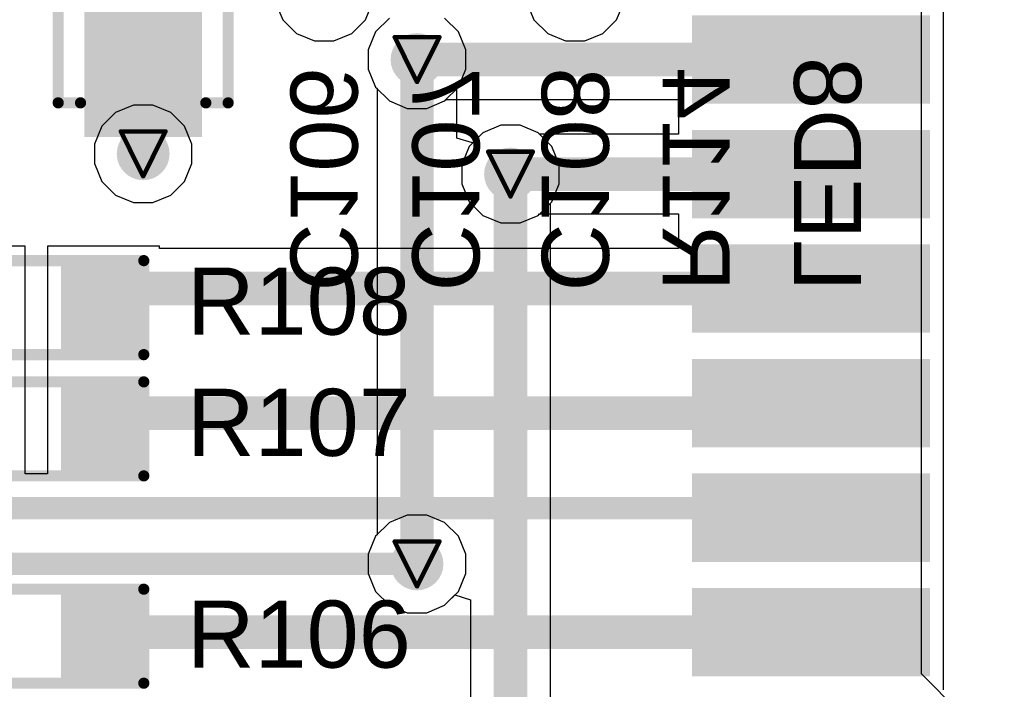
# Model space of a CAD drawing. Header units: inches. Extents: x 0 to 12.2, y 0 to 7.
# Tile 116 of 154: x 2.372 to 2.813, y 3.476 to 3.776. Entities that reach past the tile are written whole.
import ezdxf

# ---------------------------------------------------------------- set-up
doc = ezdxf.new("R2010")
doc.units = ezdxf.units.IN
doc.header["$MEASUREMENT"] = 0
for name, color, linetype in [('Bottom Layer', 5, 'Continuous'), ('Bottom Overlay', 54, 'Continuous'), ('Bottom Paste', 16, 'Continuous'), ('Bottom Solder', 6, 'Continuous'), ('Drill Drawing', 1, 'Continuous'), ('Layer 1', 16, 'Continuous'), ('Layer 2', 76, 'Continuous'), ('Top Layer', 1, 'Continuous'), ('Top Overlay', 2, 'Continuous'), ('Top Paste', 8, 'Continuous'), ('Top Solder', 216, 'Continuous'), ('Via Holes', 16, 'Continuous')]:
    doc.layers.add(name, color=color, linetype=linetype)
doc.styles.add('Arial', font='txt', dxfattribs={"height": 0.2})

# ---------------------------------------------------------------- blocks, each defined once
blk = doc.blocks.new('R___0603_7')
at = {"layer": 'Top Layer'}
for points in [[(-0.015, 0.0175), (-0.015, -0.0175), (-0.045, -0.0175), (-0.045, 0.0175)], [(0.045, 0.0175), (0.045, -0.0175), (0.015, -0.0175), (0.015, 0.0175)]]:
    blk.add_hatch(color=1, dxfattribs=at).paths.add_polyline_path(points)
at = {"layer": 'Top Paste'}
for points in [[(-0.015, 0.0175), (-0.015, -0.0175), (-0.045, -0.0175), (-0.045, 0.0175)], [(0.045, 0.0175), (0.045, -0.0175), (0.015, -0.0175), (0.015, 0.0175)]]:
    blk.add_hatch(color=8, dxfattribs=at).paths.add_polyline_path(points)
at = {"layer": 'Top Solder'}
for points in [[(-0.011, 0.0215), (-0.011, -0.0215), (-0.049, -0.0215), (-0.049, 0.0215)], [(0.049, 0.0215), (0.049, -0.0215), (0.011, -0.0215), (0.011, 0.0215)]]:
    blk.add_hatch(color=216, dxfattribs=at).paths.add_polyline_path(points)
at = {"layer": 'Top Overlay', "const_width": 0.005}
for points in [[(0.048, 0.021), (-0.048, 0.021)], [(-0.048, 0.021), (-0.048, -0.021)], [(0.048, 0.021), (0.048, -0.021)], [(0.048, -0.021), (-0.048, -0.021)]]:
    blk.add_lwpolyline(points, dxfattribs=at)
at = {"layer": 'Top Overlay', "const_width": 0.0025}
for points in [[(-0.04925, 0.021, 1), (-0.04675, 0.021, 1)], [(-0.04925, 0.021, 1), (-0.04675, 0.021, 1)], [(0.04675, 0.021, 1), (0.04925, 0.021, 1)], [(0.04675, 0.021, 1), (0.04925, 0.021, 1)], [(-0.04925, -0.021, 1), (-0.04675, -0.021, 1)], [(-0.04925, -0.021, 1), (-0.04675, -0.021, 1)], [(0.04675, -0.021, 1), (0.04925, -0.021, 1)], [(0.04675, -0.021, 1), (0.04925, -0.021, 1)]]:
    blk.add_lwpolyline(points, format="xyb", close=True, dxfattribs=at)
blk = doc.blocks.new('R___0603_8')
at = {"layer": 'Top Layer'}
for points in [[(-0.015, 0.0175), (-0.015, -0.0175), (-0.045, -0.0175), (-0.045, 0.0175)], [(0.045, 0.0175), (0.045, -0.0175), (0.015, -0.0175), (0.015, 0.0175)]]:
    blk.add_hatch(color=1, dxfattribs=at).paths.add_polyline_path(points)
at = {"layer": 'Top Paste'}
for points in [[(-0.015, 0.0175), (-0.015, -0.0175), (-0.045, -0.0175), (-0.045, 0.0175)], [(0.045, 0.0175), (0.045, -0.0175), (0.015, -0.0175), (0.015, 0.0175)]]:
    blk.add_hatch(color=8, dxfattribs=at).paths.add_polyline_path(points)
at = {"layer": 'Top Solder'}
for points in [[(-0.011, 0.0215), (-0.011, -0.0215), (-0.049, -0.0215), (-0.049, 0.0215)], [(0.049, 0.0215), (0.049, -0.0215), (0.011, -0.0215), (0.011, 0.0215)]]:
    blk.add_hatch(color=216, dxfattribs=at).paths.add_polyline_path(points)
at = {"layer": 'Top Overlay', "const_width": 0.005}
for points in [[(-0.048, 0.021), (-0.048, -0.021)], [(0.048, 0.021), (-0.048, 0.021)], [(0.048, 0.021), (0.048, -0.021)], [(0.048, -0.021), (-0.048, -0.021)]]:
    blk.add_lwpolyline(points, dxfattribs=at)
at = {"layer": 'Top Overlay', "const_width": 0.0025}
for points in [[(-0.04925, 0.021, 1), (-0.04675, 0.021, 1)], [(-0.04925, 0.021, 1), (-0.04675, 0.021, 1)], [(0.04675, 0.021, 1), (0.04925, 0.021, 1)], [(0.04675, 0.021, 1), (0.04925, 0.021, 1)], [(-0.04925, -0.021, 1), (-0.04675, -0.021, 1)], [(-0.04925, -0.021, 1), (-0.04675, -0.021, 1)], [(0.04675, -0.021, 1), (0.04925, -0.021, 1)], [(0.04675, -0.021, 1), (0.04925, -0.021, 1)]]:
    blk.add_lwpolyline(points, format="xyb", close=True, dxfattribs=at)
blk = doc.blocks.new('R___0603_9')
at = {"layer": 'Top Layer'}
for points in [[(-0.015, 0.0175), (-0.015, -0.0175), (-0.045, -0.0175), (-0.045, 0.0175)], [(0.045, 0.0175), (0.045, -0.0175), (0.015, -0.0175), (0.015, 0.0175)]]:
    blk.add_hatch(color=1, dxfattribs=at).paths.add_polyline_path(points)
at = {"layer": 'Top Paste'}
for points in [[(-0.015, 0.0175), (-0.015, -0.0175), (-0.045, -0.0175), (-0.045, 0.0175)], [(0.045, 0.0175), (0.045, -0.0175), (0.015, -0.0175), (0.015, 0.0175)]]:
    blk.add_hatch(color=8, dxfattribs=at).paths.add_polyline_path(points)
at = {"layer": 'Top Solder'}
for points in [[(-0.011, 0.0215), (-0.011, -0.0215), (-0.049, -0.0215), (-0.049, 0.0215)], [(0.049, 0.0215), (0.049, -0.0215), (0.011, -0.0215), (0.011, 0.0215)]]:
    blk.add_hatch(color=216, dxfattribs=at).paths.add_polyline_path(points)
at = {"layer": 'Top Overlay', "const_width": 0.005}
for points in [[(0.048, 0.021), (-0.048, 0.021)], [(-0.048, 0.021), (-0.048, -0.021)], [(0.048, 0.021), (0.048, -0.021)], [(0.048, -0.021), (-0.048, -0.021)]]:
    blk.add_lwpolyline(points, dxfattribs=at)
at = {"layer": 'Top Overlay', "const_width": 0.0025}
for points in [[(-0.04925, 0.021, 1), (-0.04675, 0.021, 1)], [(-0.04925, 0.021, 1), (-0.04675, 0.021, 1)], [(0.04675, 0.021, 1), (0.04925, 0.021, 1)], [(0.04675, 0.021, 1), (0.04925, 0.021, 1)], [(-0.04925, -0.021, 1), (-0.04675, -0.021, 1)], [(-0.04925, -0.021, 1), (-0.04675, -0.021, 1)], [(0.04675, -0.021, 1), (0.04925, -0.021, 1)], [(0.04675, -0.021, 1), (0.04925, -0.021, 1)]]:
    blk.add_lwpolyline(points, format="xyb", close=True, dxfattribs=at)
blk = doc.blocks.new('EC21EFA_512_STD_17')
at = {"layer": 'Top Layer'}
for points in [[(-0.13583, 0.61024), (-0.10433, 0.61024), (-0.10433, 0.51181), (-0.13583, 0.51181)], [(-0.08465, 0.61024), (-0.05315, 0.61024), (-0.05315, 0.51181), (-0.08465, 0.51181)], [(-0.03346, 0.61024), (-0.00197, 0.61024), (-0.00197, 0.51181), (-0.03346, 0.51181)], [(0.01772, 0.61024), (0.04921, 0.61024), (0.04921, 0.51181), (0.01772, 0.51181)], [(0.0689, 0.61024), (0.10039, 0.61024), (0.10039, 0.51181), (0.0689, 0.51181)], [(0.12008, 0.61024), (0.15157, 0.61024), (0.15157, 0.51181), (0.12008, 0.51181)]]:
    blk.add_hatch(color=1, dxfattribs=at).paths.add_polyline_path(points)
at = {"layer": 'Top Solder'}
for points in [[(-0.13983, 0.61424), (-0.10033, 0.61424), (-0.10033, 0.50781), (-0.13983, 0.50781)], [(-0.08865, 0.61424), (-0.04915, 0.61424), (-0.04915, 0.50781), (-0.08865, 0.50781)], [(-0.03746, 0.61424), (0.00203, 0.61424), (0.00203, 0.50781), (-0.03746, 0.50781)], [(0.01372, 0.61424), (0.05321, 0.61424), (0.05321, 0.50781), (0.01372, 0.50781)], [(0.0649, 0.61424), (0.10439, 0.61424), (0.10439, 0.50781), (0.0649, 0.50781)], [(0.11608, 0.61424), (0.15557, 0.61424), (0.15557, 0.50781), (0.11608, 0.50781)]]:
    blk.add_hatch(color=216, dxfattribs=at).paths.add_polyline_path(points)
blk = doc.blocks.new('C____A_B_251')
at = {"layer": 'Bottom Layer'}
for points in [[(-0.0752, 0.02224), (-0.01929, 0.02224), (-0.01929, -0.02224), (-0.0752, -0.02224)], [(0.01929, 0.02224), (0.0752, 0.02224), (0.0752, -0.02224), (0.01929, -0.02224)]]:
    blk.add_hatch(color=5, dxfattribs=at).paths.add_polyline_path(points)
at = {"layer": 'Bottom Paste'}
for points in [[(-0.0752, 0.02224), (-0.01929, 0.02224), (-0.01929, -0.02224), (-0.0752, -0.02224)], [(0.01929, 0.02224), (0.0752, 0.02224), (0.0752, -0.02224), (0.01929, -0.02224)]]:
    blk.add_hatch(color=16, dxfattribs=at).paths.add_polyline_path(points)
at = {"layer": 'Bottom Solder'}
for points in [[(-0.0792, 0.02624), (-0.01529, 0.02624), (-0.01529, -0.02624), (-0.0792, -0.02624)], [(0.01529, 0.02624), (0.0792, 0.02624), (0.0792, -0.02624), (0.01529, -0.02624)]]:
    blk.add_hatch(color=6, dxfattribs=at).paths.add_polyline_path(points)
at = {"layer": 'Bottom Overlay', "const_width": 0.005}
for points in [[(0.064, 0.038), (-0.064, 0.038)], [(-0.064, 0.03), (-0.064, 0.038)], [(0.064, 0.028), (0.064, 0.038)], [(0.064, -0.038), (0.064, -0.028)], [(-0.064, -0.038), (-0.064, -0.03)], [(0.064, -0.038), (-0.064, -0.038)]]:
    blk.add_lwpolyline(points, dxfattribs=at)
at = {"layer": 'Bottom Overlay', "const_width": 0.0025}
for points in [[(-0.06525, 0.038, 1), (-0.06275, 0.038, 1)], [(-0.06525, 0.038, 1), (-0.06275, 0.038, 1)], [(0.06275, 0.038, 1), (0.06525, 0.038, 1)], [(0.06275, 0.038, 1), (0.06525, 0.038, 1)], [(-0.06525, 0.03, 1), (-0.06275, 0.03, 1)], [(0.06275, 0.028, 1), (0.06525, 0.028, 1)], [(0.06275, -0.028, 1), (0.06525, -0.028, 1)], [(-0.06525, -0.03, 1), (-0.06275, -0.03, 1)], [(-0.06525, -0.038, 1), (-0.06275, -0.038, 1)], [(-0.06525, -0.038, 1), (-0.06275, -0.038, 1)], [(0.06275, -0.038, 1), (0.06525, -0.038, 1)], [(0.06275, -0.038, 1), (0.06525, -0.038, 1)]]:
    blk.add_lwpolyline(points, format="xyb", close=True, dxfattribs=at)

msp = doc.modelspace()

# ---------------------------------------------------------------- hatches: boundary and pattern name
at = {"layer": 'Bottom Layer'}
h = msp.add_hatch(color=5, dxfattribs=at)
edge = h.paths.add_edge_path()
edge.add_arc((2.5502, 3.75788), 0.01181, 0, 360)
h = msp.add_hatch(color=5, dxfattribs=at)
edge = h.paths.add_edge_path()
edge.add_arc((2.42772, 3.71575), 0.01181, 0, 360)
h = msp.add_hatch(color=5, dxfattribs=at)
edge = h.paths.add_edge_path()
edge.add_arc((2.592, 3.70669), 0.01181, 0, 360)
h = msp.add_hatch(color=5, dxfattribs=at)
edge = h.paths.add_edge_path()
edge.add_arc((2.5502, 3.53248), 0.01181, 0, 360)
at = {"layer": 'Layer 1'}
h = msp.add_hatch(color=16, dxfattribs=at)
edge = h.paths.add_edge_path()
edge.add_arc((2.5502, 3.75788), 0.01181, 0, 360)
h = msp.add_hatch(color=16, dxfattribs=at)
edge = h.paths.add_edge_path()
edge.add_arc((2.42772, 3.71575), 0.01181, 0, 360)
h = msp.add_hatch(color=16, dxfattribs=at)
edge = h.paths.add_edge_path()
edge.add_arc((2.592, 3.70669), 0.01181, 0, 360)
h = msp.add_hatch(color=16, dxfattribs=at)
edge = h.paths.add_edge_path()
edge.add_arc((2.5502, 3.53248), 0.01181, 0, 360)
at = {"layer": 'Layer 2'}
h = msp.add_hatch(color=76, dxfattribs=at)
edge = h.paths.add_edge_path()
edge.add_arc((2.5502, 3.75788), 0.01181, 0, 360)
h = msp.add_hatch(color=76, dxfattribs=at)
edge = h.paths.add_edge_path()
edge.add_arc((2.42772, 3.71575), 0.01181, 0, 360)
h = msp.add_hatch(color=76, dxfattribs=at)
edge = h.paths.add_edge_path()
edge.add_arc((2.592, 3.70669), 0.01181, 0, 360)
h = msp.add_hatch(color=76, dxfattribs=at)
edge = h.paths.add_edge_path()
edge.add_arc((2.5502, 3.53248), 0.01181, 0, 360)
at = {"layer": 'Top Layer'}
h = msp.add_hatch(color=1, dxfattribs=at)
edge = h.paths.add_edge_path()
edge.add_arc((2.5502, 3.75788), 0.01181, 0, 360)
h = msp.add_hatch(color=1, dxfattribs=at)
edge = h.paths.add_edge_path()
edge.add_arc((2.42772, 3.71575), 0.01181, 0, 360)
h = msp.add_hatch(color=1, dxfattribs=at)
edge = h.paths.add_edge_path()
edge.add_arc((2.592, 3.70669), 0.01181, 0, 360)
h = msp.add_hatch(color=1, dxfattribs=at)
edge = h.paths.add_edge_path()
edge.add_arc((2.5502, 3.53248), 0.01181, 0, 360)
at = {"layer": 'Via Holes'}
h = msp.add_hatch(color=7, dxfattribs=at)
edge = h.paths.add_edge_path()
edge.add_arc((2.5502, 3.75788), 0.00591, 0, 360)
h = msp.add_hatch(color=7, dxfattribs=at)
edge = h.paths.add_edge_path()
edge.add_arc((2.42772, 3.71575), 0.00591, 0, 360)
h = msp.add_hatch(color=7, dxfattribs=at)
edge = h.paths.add_edge_path()
edge.add_arc((2.592, 3.70669), 0.00591, 0, 360)
h = msp.add_hatch(color=7, dxfattribs=at)
edge = h.paths.add_edge_path()
edge.add_arc((2.5502, 3.53248), 0.00591, 0, 360)

# ---------------------------------------------------------------- linework, layer by layer
at = {"layer": 'Bottom Layer'}
for p, q in [((2.53784, 3.77637), (2.5317, 3.77023)), ((2.56869, 3.77023), (2.56255, 3.77637)), ((2.5317, 3.77023), (2.52838, 3.76221)), ((2.57201, 3.76221), (2.56869, 3.77023)), ((2.52838, 3.76221), (2.52838, 3.75354)), ((2.57201, 3.75354), (2.57201, 3.76221)), ((2.52838, 3.75354), (2.5317, 3.74552)), ((2.56869, 3.74552), (2.57201, 3.75354)), ((2.5317, 3.74552), (2.53235, 3.74487)), ((2.53235, 3.74487), (2.53235, 3.54548)), ((2.56804, 3.74487), (2.56869, 3.74552)), ((2.56804, 3.72274), (2.56804, 3.74487)), ((2.58766, 3.72851), (2.57965, 3.72519)), ((2.59634, 3.72851), (2.58766, 3.72851)), ((2.60435, 3.72519), (2.59634, 3.72851)), ((2.57504, 3.72058), (2.56804, 3.72274)), ((2.57965, 3.72519), (2.57504, 3.72058)), ((2.61049, 3.71905), (2.60435, 3.72519)), ((2.61381, 3.71103), (2.61049, 3.71905)), ((2.61381, 3.70236), (2.61381, 3.71103)), ((2.61049, 3.69434), (2.61381, 3.70236)), ((2.60984, 3.69369), (2.61049, 3.69434)), ((2.60984, 3.40781), (2.60984, 3.69369)), ((2.5317, 3.54484), (2.52838, 3.53682)), ((2.53235, 3.54548), (2.5317, 3.54484)), ((2.52838, 3.53682), (2.52838, 3.52814)), ((2.52838, 3.52814), (2.5317, 3.52013)), ((2.5317, 3.52013), (2.53784, 3.51399)), ((2.56255, 3.51399), (2.56716, 3.5186)), ((2.56716, 3.5186), (2.57416, 3.51644)), ((2.53784, 3.51399), (2.54586, 3.51067)), ((2.55453, 3.51067), (2.56255, 3.51399)), ((2.57416, 3.51644), (2.57416, 3.40539)), ((2.54586, 3.51067), (2.55453, 3.51067))]:
    msp.add_line(p, q, dxfattribs=at)
for points, const_width in [([(2.42772, 3.71575), (2.42772, 3.75528)], 0.02), ([(2.5502, 3.53248), (2.5502, 3.75788)], 0.015), ([(2.592, 3.39239), (2.592, 3.70669)], 0.015)]:
    msp.add_lwpolyline(points, dxfattribs=dict(at, const_width=const_width))
for points, const_width in [([(2.42272, 3.75528, 1), (2.43272, 3.75528, 1)], 0.01), ([(2.54645, 3.75788, 1), (2.55395, 3.75788, 1)], 0.0075), ([(2.42272, 3.71575, 1), (2.43272, 3.71575, 1)], 0.01), ([(2.58825, 3.70669, 1), (2.59575, 3.70669, 1)], 0.0075), ([(2.54645, 3.53248, 1), (2.55395, 3.53248, 1)], 0.0075)]:
    msp.add_lwpolyline(points, format="xyb", close=True, dxfattribs=dict(at, const_width=const_width))
at = {"layer": 'Drill Drawing', "const_width": 0.002}
for points in [[(2.5402, 3.76788), (2.5602, 3.76788)], [(2.5402, 3.76788), (2.5502, 3.74788)], [(2.5502, 3.74788), (2.5602, 3.76788)], [(2.41772, 3.72575), (2.43772, 3.72575)], [(2.41772, 3.72575), (2.42772, 3.70575)], [(2.42772, 3.70575), (2.43772, 3.72575)], [(2.582, 3.71669), (2.602, 3.71669)], [(2.582, 3.71669), (2.592, 3.69669)], [(2.592, 3.69669), (2.602, 3.71669)], [(2.5402, 3.54248), (2.5602, 3.54248)], [(2.5402, 3.54248), (2.5502, 3.52248)], [(2.5502, 3.52248), (2.5602, 3.54248)]]:
    msp.add_lwpolyline(points, dxfattribs=at)
at = {"layer": 'Drill Drawing', "const_width": 0.001}
for points in [[(2.5397, 3.76788, 1), (2.5407, 3.76788, 1)], [(2.5397, 3.76788, 1), (2.5407, 3.76788, 1)], [(2.5597, 3.76788, 1), (2.5607, 3.76788, 1)], [(2.5597, 3.76788, 1), (2.5607, 3.76788, 1)], [(2.5497, 3.74788, 1), (2.5507, 3.74788, 1)], [(2.5497, 3.74788, 1), (2.5507, 3.74788, 1)], [(2.41722, 3.72575, 1), (2.41822, 3.72575, 1)], [(2.41722, 3.72575, 1), (2.41822, 3.72575, 1)], [(2.43722, 3.72575, 1), (2.43822, 3.72575, 1)], [(2.43722, 3.72575, 1), (2.43822, 3.72575, 1)], [(2.5815, 3.71669, 1), (2.5825, 3.71669, 1)], [(2.5815, 3.71669, 1), (2.5825, 3.71669, 1)], [(2.6015, 3.71669, 1), (2.6025, 3.71669, 1)], [(2.6015, 3.71669, 1), (2.6025, 3.71669, 1)], [(2.42722, 3.70575, 1), (2.42822, 3.70575, 1)], [(2.42722, 3.70575, 1), (2.42822, 3.70575, 1)], [(2.5915, 3.69669, 1), (2.5925, 3.69669, 1)], [(2.5915, 3.69669, 1), (2.5925, 3.69669, 1)], [(2.5397, 3.54248, 1), (2.5407, 3.54248, 1)], [(2.5397, 3.54248, 1), (2.5407, 3.54248, 1)], [(2.5597, 3.54248, 1), (2.5607, 3.54248, 1)], [(2.5597, 3.54248, 1), (2.5607, 3.54248, 1)], [(2.5497, 3.52248, 1), (2.5507, 3.52248, 1)], [(2.5497, 3.52248, 1), (2.5507, 3.52248, 1)]]:
    msp.add_lwpolyline(points, format="xyb", close=True, dxfattribs=at)
at = {"layer": 'Layer 1'}
for p, q in [((2.53784, 3.77637), (2.5317, 3.77023)), ((2.56869, 3.77023), (2.56255, 3.77637)), ((2.5317, 3.77023), (2.52838, 3.76221)), ((2.57201, 3.76221), (2.56869, 3.77023)), ((2.52838, 3.76221), (2.52838, 3.75354)), ((2.57201, 3.75354), (2.57201, 3.76221)), ((2.52838, 3.75354), (2.5317, 3.74552)), ((2.56869, 3.74552), (2.57201, 3.75354)), ((2.5317, 3.74552), (2.53784, 3.73939)), ((2.56255, 3.73939), (2.56869, 3.74552)), ((2.53784, 3.73939), (2.54586, 3.73606)), ((2.55453, 3.73606), (2.56255, 3.73939)), ((2.54586, 3.73606), (2.55453, 3.73606)), ((2.58766, 3.72851), (2.57965, 3.72519)), ((2.59634, 3.72851), (2.58766, 3.72851)), ((2.60435, 3.72519), (2.59634, 3.72851)), ((2.57965, 3.72519), (2.57351, 3.71905)), ((2.61049, 3.71905), (2.60435, 3.72519)), ((2.57351, 3.71905), (2.57019, 3.71103)), ((2.61381, 3.71103), (2.61049, 3.71905)), ((2.57019, 3.71103), (2.57019, 3.70236)), ((2.61381, 3.70236), (2.61381, 3.71103)), ((2.57019, 3.70236), (2.57351, 3.69434)), ((2.61049, 3.69434), (2.61381, 3.70236)), ((2.57351, 3.69434), (2.57965, 3.6882)), ((2.60435, 3.6882), (2.61049, 3.69434)), ((2.57965, 3.6882), (2.58766, 3.68488)), ((2.59634, 3.68488), (2.60435, 3.6882)), ((2.58766, 3.68488), (2.59634, 3.68488)), ((2.54586, 3.55429), (2.53784, 3.55097)), ((2.55453, 3.55429), (2.54586, 3.55429)), ((2.56255, 3.55097), (2.55453, 3.55429)), ((2.53784, 3.55097), (2.5317, 3.54484)), ((2.56869, 3.54484), (2.56255, 3.55097)), ((2.5317, 3.54484), (2.52838, 3.53682)), ((2.57201, 3.53682), (2.56869, 3.54484)), ((2.52838, 3.53682), (2.52838, 3.52814)), ((2.57201, 3.52814), (2.57201, 3.53682)), ((2.52838, 3.52814), (2.5317, 3.52013)), ((2.56869, 3.52013), (2.57201, 3.52814)), ((2.5317, 3.52013), (2.53784, 3.51399)), ((2.56255, 3.51399), (2.56869, 3.52013)), ((2.53784, 3.51399), (2.54586, 3.51067)), ((2.55453, 3.51067), (2.56255, 3.51399)), ((2.54586, 3.51067), (2.55453, 3.51067))]:
    msp.add_line(p, q, dxfattribs=at)
at = {"layer": 'Layer 2'}
for p, q in [((2.77559, 4.65441), (2.77559, 3.48356)), ((2.48681, 3.78366), (2.49013, 3.77564)), ((2.52711, 3.77564), (2.53043, 3.78366)), ((2.59917, 3.78366), (2.60249, 3.77564)), ((2.63947, 3.77564), (2.64279, 3.78366)), ((2.49013, 3.77564), (2.49627, 3.76951)), ((2.52098, 3.76951), (2.52711, 3.77564)), ((2.53784, 3.77637), (2.5317, 3.77023)), ((2.56869, 3.77023), (2.56255, 3.77637)), ((2.60249, 3.77564), (2.60863, 3.76951)), ((2.63334, 3.76951), (2.63947, 3.77564)), ((2.49627, 3.76951), (2.50428, 3.76619)), ((2.51296, 3.76619), (2.52098, 3.76951)), ((2.5317, 3.77023), (2.52838, 3.76221)), ((2.57201, 3.76221), (2.56869, 3.77023)), ((2.60863, 3.76951), (2.61664, 3.76619)), ((2.62532, 3.76619), (2.63334, 3.76951)), ((2.50428, 3.76619), (2.51296, 3.76619)), ((2.61664, 3.76619), (2.62532, 3.76619)), ((2.52838, 3.76221), (2.52838, 3.75354)), ((2.57201, 3.75354), (2.57201, 3.76221)), ((2.52838, 3.75354), (2.5317, 3.74552)), ((2.56869, 3.74552), (2.57201, 3.75354)), ((2.5317, 3.74552), (2.53784, 3.73939)), ((2.56255, 3.73939), (2.56869, 3.74552)), ((2.53784, 3.73939), (2.54586, 3.73606)), ((2.55453, 3.73606), (2.56255, 3.73939)), ((2.41536, 3.73424), (2.40922, 3.72811)), ((2.42338, 3.73756), (2.41536, 3.73424)), ((2.43205, 3.73756), (2.42338, 3.73756)), ((2.44007, 3.73424), (2.43205, 3.73756)), ((2.44621, 3.72811), (2.44007, 3.73424)), ((2.54586, 3.73606), (2.55453, 3.73606)), ((2.40922, 3.72811), (2.4059, 3.72009)), ((2.44953, 3.72009), (2.44621, 3.72811)), ((2.58766, 3.72851), (2.57965, 3.72519)), ((2.59634, 3.72851), (2.58766, 3.72851)), ((2.60435, 3.72519), (2.59634, 3.72851)), ((2.57965, 3.72519), (2.57351, 3.71905)), ((2.61049, 3.71905), (2.60435, 3.72519)), ((2.4059, 3.72009), (2.4059, 3.71141)), ((2.44953, 3.71141), (2.44953, 3.72009)), ((2.57351, 3.71905), (2.57019, 3.71103)), ((2.61381, 3.71103), (2.61049, 3.71905)), ((2.4059, 3.71141), (2.40922, 3.7034)), ((2.44621, 3.7034), (2.44953, 3.71141)), ((2.57019, 3.71103), (2.57019, 3.70236)), ((2.61381, 3.70236), (2.61381, 3.71103)), ((2.40922, 3.7034), (2.41536, 3.69726)), ((2.44007, 3.69726), (2.44621, 3.7034)), ((2.57019, 3.70236), (2.57351, 3.69434)), ((2.61049, 3.69434), (2.61381, 3.70236)), ((2.41536, 3.69726), (2.42338, 3.69394)), ((2.43205, 3.69394), (2.44007, 3.69726)), ((2.42338, 3.69394), (2.43205, 3.69394)), ((2.57351, 3.69434), (2.57965, 3.6882)), ((2.60435, 3.6882), (2.61049, 3.69434)), ((2.57965, 3.6882), (2.58766, 3.68488)), ((2.59634, 3.68488), (2.60435, 3.6882)), ((2.58766, 3.68488), (2.59634, 3.68488)), ((2.54586, 3.55429), (2.53784, 3.55097)), ((2.55453, 3.55429), (2.54586, 3.55429)), ((2.56255, 3.55097), (2.55453, 3.55429)), ((2.53784, 3.55097), (2.5317, 3.54484)), ((2.56869, 3.54484), (2.56255, 3.55097)), ((2.5317, 3.54484), (2.52838, 3.53682)), ((2.57201, 3.53682), (2.56869, 3.54484)), ((2.52838, 3.53682), (2.52838, 3.52814)), ((2.57201, 3.52814), (2.57201, 3.53682)), ((2.52838, 3.52814), (2.5317, 3.52013)), ((2.56869, 3.52013), (2.57201, 3.52814)), ((2.5317, 3.52013), (2.53784, 3.51399)), ((2.56255, 3.51399), (2.56869, 3.52013)), ((2.53784, 3.51399), (2.54586, 3.51067)), ((2.55453, 3.51067), (2.56255, 3.51399)), ((2.54586, 3.51067), (2.55453, 3.51067)), ((2.77559, 3.48356), (3.33395, 2.9252))]:
    msp.add_line(p, q, dxfattribs=at)
at = {"layer": 'Top Layer'}
for p, q in [((2.78559, 3.73213), (2.78559, 3.78867)), ((2.53784, 3.77637), (2.5317, 3.77023)), ((2.5317, 3.77023), (2.52838, 3.76221)), ((2.52838, 3.76221), (2.52838, 3.75354)), ((2.52838, 3.75354), (2.5317, 3.74552)), ((2.5317, 3.74552), (2.53784, 3.73939)), ((2.53784, 3.73939), (2.54586, 3.73606)), ((2.55453, 3.73606), (2.56255, 3.73939)), ((2.56255, 3.73939), (2.5632, 3.74003)), ((2.5632, 3.74003), (2.66716, 3.74003)), ((2.66716, 3.74003), (2.66716, 3.72454)), ((2.54586, 3.73606), (2.55453, 3.73606)), ((2.78559, 3.68095), (2.78559, 3.73213)), ((2.58766, 3.72851), (2.57965, 3.72519)), ((2.59634, 3.72851), (2.58766, 3.72851)), ((2.60435, 3.72519), (2.59634, 3.72851)), ((2.57965, 3.72519), (2.57351, 3.71905)), ((2.605, 3.72454), (2.60435, 3.72519)), ((2.66716, 3.72454), (2.605, 3.72454)), ((2.57351, 3.71905), (2.57019, 3.71103)), ((2.57019, 3.71103), (2.57019, 3.70236)), ((2.57019, 3.70236), (2.57351, 3.69434)), ((2.57351, 3.69434), (2.57965, 3.6882)), ((2.57965, 3.6882), (2.58766, 3.68488)), ((2.59634, 3.68488), (2.60435, 3.6882)), ((2.60435, 3.6882), (2.605, 3.68885)), ((2.605, 3.68885), (2.66716, 3.68885)), ((2.66716, 3.68885), (2.66716, 3.67336)), ((2.58766, 3.68488), (2.59634, 3.68488)), ((2.78559, 3.62977), (2.78559, 3.68095)), ((2.375, 3.6745), (2.325, 3.6745)), ((2.375, 3.6195), (2.375, 3.6745)), ((2.435, 3.6745), (2.385, 3.6745)), ((2.385, 3.6745), (2.385, 3.6195)), ((2.435, 3.67336), (2.435, 3.6745)), ((2.66716, 3.67336), (2.435, 3.67336)), ((2.78559, 3.57858), (2.78559, 3.62977)), ((2.375, 3.57272), (2.375, 3.6195)), ((2.385, 3.6195), (2.385, 3.57272)), ((2.78559, 3.5274), (2.78559, 3.57858)), ((2.385, 3.57272), (2.375, 3.57272)), ((2.78559, 3.47622), (2.78559, 3.5274))]:
    msp.add_line(p, q, dxfattribs=at)
for points, const_width in [([(2.5502, 3.75788), (2.72638, 3.75788)], 0.015), ([(2.592, 3.70669), (2.72638, 3.70669)], 0.015), ([(2.41, 3.65551), (2.72638, 3.65551)], 0.015), ([(2.41698, 3.5998), (2.72184, 3.5998)], 0.015), ([(2.72184, 3.5998), (2.72638, 3.60433)], 0.007), ([(2.41, 3.59282), (2.41698, 3.5998)], 0.007), ([(2.23267, 3.55743), (2.7221, 3.55743)], 0.01), ([(2.7221, 3.55743), (2.72638, 3.55315)], 0.007), ([(2.23331, 3.53248), (2.5502, 3.53248)], 0.01), ([(2.41, 3.50616), (2.41418, 3.50197)], 0.007), ([(2.41418, 3.50197), (2.72638, 3.50197)], 0.015)]:
    msp.add_lwpolyline(points, dxfattribs=dict(at, const_width=const_width))
for points, const_width in [([(2.54645, 3.75788, 1), (2.55395, 3.75788, 1)], 0.0075), ([(2.72263, 3.75788, 1), (2.73013, 3.75788, 1)], 0.0075), ([(2.58825, 3.70669, 1), (2.59575, 3.70669, 1)], 0.0075), ([(2.72263, 3.70669, 1), (2.73013, 3.70669, 1)], 0.0075), ([(2.40625, 3.65551, 1), (2.41375, 3.65551, 1)], 0.0075), ([(2.72263, 3.65551, 1), (2.73013, 3.65551, 1)], 0.0075), ([(2.41323, 3.5998, 1), (2.42073, 3.5998, 1)], 0.0075), ([(2.71809, 3.5998, 1), (2.72559, 3.5998, 1)], 0.0075), ([(2.72463, 3.60433, 1), (2.72813, 3.60433, 1)], 0.0035), ([(2.41523, 3.5998, 1), (2.41873, 3.5998, 1)], 0.0035), ([(2.72009, 3.5998, 1), (2.72359, 3.5998, 1)], 0.0035), ([(2.40825, 3.59282, 1), (2.41175, 3.59282, 1)], 0.0035), ([(2.7196, 3.55743, 1), (2.7246, 3.55743, 1)], 0.005), ([(2.72035, 3.55743, 1), (2.72385, 3.55743, 1)], 0.0035), ([(2.72463, 3.55315, 1), (2.72813, 3.55315, 1)], 0.0035), ([(2.5477, 3.53248, 1), (2.5527, 3.53248, 1)], 0.005), ([(2.40825, 3.50616, 1), (2.41175, 3.50616, 1)], 0.0035), ([(2.41043, 3.50197, 1), (2.41793, 3.50197, 1)], 0.0075), ([(2.41243, 3.50197, 1), (2.41593, 3.50197, 1)], 0.0035), ([(2.72263, 3.50197, 1), (2.73013, 3.50197, 1)], 0.0075)]:
    msp.add_lwpolyline(points, format="xyb", close=True, dxfattribs=dict(at, const_width=const_width))

# ---------------------------------------------------------------- block references
for name, p, rotation in [('EC21EFA_512_STD_17', (3.2874, 3.62205), 90), ('C____A_B_251', (2.42772, 3.80252), 270), ('R___0603_7', (2.38, 3.647), 180), ('R___0603_8', (2.38, 3.59282), 180), ('R___0603_9', (2.38, 3.50016), 180)]:
    msp.add_blockref(name, p, dxfattribs=dict(rotation=rotation))

# ---------------------------------------------------------------- texts
at = {"layer": 'Bottom Overlay', "style": 'Arial', "text_generation_flag": 2}
for s, p in [('LED8', (2.71882, 3.65421)), ('C106', (2.49363, 3.65421)), ('C107', (2.5481, 3.65421)), ('C108', (2.60599, 3.65421)), ('R114', (2.66, 3.65421))]:
    msp.add_text(s, height=0.03, rotation=270, dxfattribs=at).set_placement(p)
at = {"layer": 'Top Overlay', "style": 'Arial'}
for s, p in [('R108', (2.44725, 3.63492)), ('R107', (2.44725, 3.58074)), ('R106', (2.44725, 3.48611))]:
    msp.add_text(s, height=0.03, dxfattribs=at).set_placement(p)

doc.saveas('drawing.dxf')
